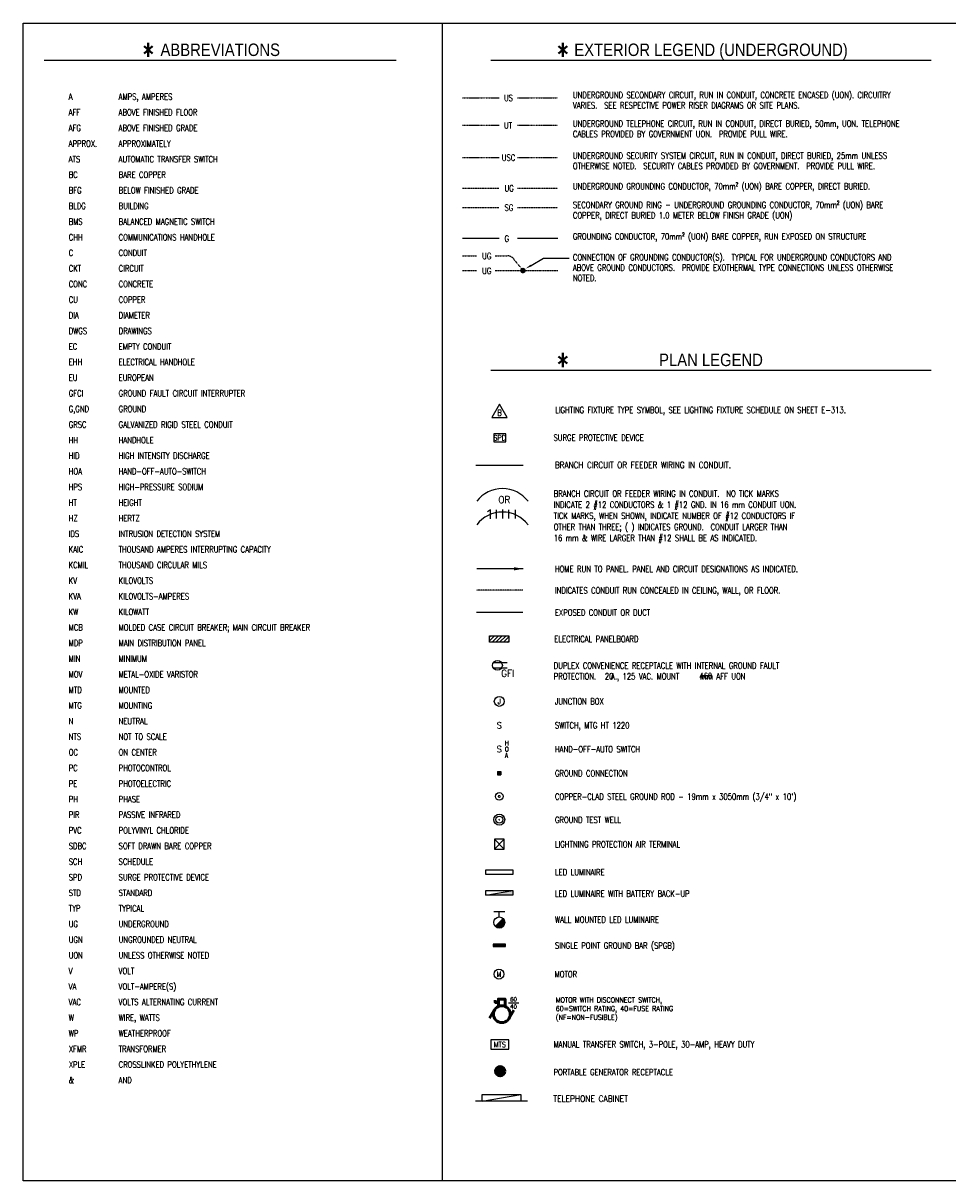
# Paper-space layout 'E-101' of a CAD drawing. Header units: millimetres. Extents: x 26 to 826, y 19 to 575.
# Tile 1 of 2: x 26 to 471, y 19 to 575. Entities that reach past the tile are written whole.
import ezdxf
from ezdxf.enums import TextEntityAlignment as Align

# ---------------------------------------------------------------- set-up
doc = ezdxf.new("R2010")
doc.units = ezdxf.units.MM
for name, pattern in [('DASHED2', [0.375, 0.25, -0.125]), ('LD3', [0.305, 0.26, -0.045]), ('PHANTOM2', [1.25, 0.625, -0.125, 0.125, -0.125, 0.125, -0.125])]:
    doc.linetypes.add(name, pattern=pattern)
for name, color, linetype in [('D-DETL-SYMB', 2, 'Continuous'), ('E-ANNO-TEXT', 3, 'Continuous'), ('E-TEXT', 2, 'Continuous'), ('FENCE', 7, 'Continuous'), ('G-SYMB-LW70', 14, 'Continuous'), ('PARTS2', 3, 'Continuous'), ('TEXT', 2, 'Continuous'), ('TEXT1', 2, 'Continuous'), ('X-PVMT', 1, 'Continuous')]:
    doc.layers.add(name, color=color, linetype=linetype)
for name, color, linetype, lineweight in [('E-ANNO-ATTR', 2, 'Continuous', 25), ('E-POWR-EQPM', 33, 'Continuous', 50), ('E-POWR-TEXT', 2, 'Continuous', 25)]:
    doc.layers.add(name, color=color, linetype=linetype, lineweight=lineweight)
doc.styles.add('ARCHITXT', font='ARCHITXT', dxfattribs={"width": 0.75, "height": 0.125})
doc.styles.add('HELV', font='helv.shx')
doc.styles.add('ROMANS', font='ROMANS.shx', dxfattribs={"width": 0.8})
doc.styles.add('SIMPLEX', font='SIMPLEX.shx', dxfattribs={"width": 0.75, "height": 0.125})
doc.styles.get("Standard").update_dxf_attribs({"font": 'romans.shx', "width": 0.8, "height": 3})
doc.styles.add('STD1', font='romans.shx', dxfattribs={"height": 0.1})

# ---------------------------------------------------------------- blocks, each defined once
blk = doc.blocks.new('AN')
at = {"layer": 'PARTS2'}
blk.add_lwpolyline([(-0.94, -1.62), (2.81, -1.62), (0.94, 1.62)], close=True, dxfattribs=at)
at = {"layer": 'TEXT1', "style": 'ARCHITXT', "width": 0.75}
blk.add_attdef('X', text='', height=1.5, dxfattribs=at).set_placement((0.94, -1.21), align=Align.CENTER)
blk = doc.blocks.new('EP-8')
at = {"const_width": 0.0213}
blk.add_lwpolyline([(-0.018, 0, 1), (0.018, 0, 1)], format="xyb", close=True, dxfattribs=at)
at = {"color": 0, "linetype": 'ByBlock'}
blk.add_circle((0, 0), 0.0725, dxfattribs=at)
at = {"flags": 11}
blk.add_attdef('DEVICE-TAG', text='', height=0.0156, dxfattribs=at).set_placement((-0.141, -0.01), align=Align.CENTER)
at = {"color": 0, "flags": 9}
blk.add_attdef('ATTRIBUTE#1', (0.033, -0.158), '', height=0.125, dxfattribs=at)
blk = doc.blocks.new('EH2200')
at = {"color": 0, "linetype": 'ByBlock', "lineweight": -2, "flags": 128}
blk.add_lwpolyline([(-0.0625, 0.0625), (-0.1225, 0.0625), (-0.1225, 0.1025)], dxfattribs=at)
at = {"color": 0, "linetype": 'ByBlock', "lineweight": -2, "ltscale": 0.5, "flags": 128}
blk.add_lwpolyline([(-0.0625, 0), (0.0625, 0), (0.0625, 0.125), (-0.0625, 0.125)], close=True, dxfattribs=at)
blk = doc.blocks.new('EH2292')
at = {"color": 0, "linetype": 'ByBlock', "lineweight": -2}
blk.add_line((0.171, 0), (0.433, 0), dxfattribs=at)
at = {"color": 0, "linetype": 'ByBlock', "lineweight": -2, "style": 'STD1'}
blk.add_attdef('POLE', text='', height=0.1, dxfattribs=at).set_placement((0.128, -0.041), align=Align.RIGHT)
for tag, p in [('SWITCH', (0.302, 0.04)), ('FUSE', (0.302, -0.146))]:
    blk.add_attdef(tag, text='', height=0.1, dxfattribs=at).set_placement(p, align=Align.CENTER)
blk.add_attdef('NEMA', (0.455, -0.041), '', height=0.1, dxfattribs=at)
blk = doc.blocks.new('EH2201')
at = {"color": 0, "linetype": 'ByBlock', "lineweight": -2}
for p, q in [((-0.142, 0.073), (-0.23, -0.078)), ((0.23, 0.078), (0.142, -0.073))]:
    blk.add_line(p, q, dxfattribs=at)
blk.add_circle((0, 0), 0.16, dxfattribs=at)
at = {"color": 0, "linetype": 'ByBlock', "lineweight": -2, "style": 'STD1'}
blk.add_attdef('HP', text='', height=0.1, dxfattribs=at).set_placement((0, 0), align=Align.MIDDLE)
blk = doc.blocks.new('LTWALMNT')
for p, q in [((-0.062, 0), (0.062, 0)), ((0, -0.062), (0, 0))]:
    blk.add_line(p, q)
blk.add_circle((0, -0.125), 0.0625)
blk = doc.blocks.new('TELEBACK', base_point=(402, 408))
for p, q in [((450, 408), (354, 408)), ((366, 408), (438, 420)), ((366, 420), (438, 420)), ((366, 408), (366, 420)), ((438, 420), (438, 408))]:
    blk.add_line(p, q)
blk = doc.blocks.new('*X54')
at = {"color": 0}
for p, q in [((264, 331.2), (268.8, 336)), ((264, 334.7), (265.3, 336)), ((266.4, 330), (272.4, 336)), ((269.9, 330), (275.9, 336)), ((273.4, 330), (279.4, 336)), ((277, 330), (282, 335)), ((280.5, 330), (282, 331.5))]:
    blk.add_line(p, q, dxfattribs=at)
blk = doc.blocks.new('PNL120', base_point=(273, 336))
for p, q in [((255, 336), (291, 336)), ((255, 324), (255, 336)), ((291, 324), (255, 324)), ((291, 336), (291, 324))]:
    blk.add_line(p, q)
at = {"xscale": 1.999999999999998, "yscale": 1.999999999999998, "zscale": 1.999999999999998}
blk.add_blockref('*X54', (-273, -336), dxfattribs=at)

psp = doc.layouts.new('E-101')

# ---------------------------------------------------------------- hatches: boundary and pattern name
at = {"layer": 'D-DETL-SYMB'}
h = psp.add_hatch(color=256, dxfattribs=at)
h.dxf.hatch_style = 1
h.paths.add_polyline_path([(248.67, 156.15), (261.71, 158.37), (261.71, 156.15)])
h = psp.add_hatch(color=256, dxfattribs=at)
h.dxf.hatch_style = 1
edge = h.paths.add_edge_path()
edge.add_line((253.36, 141.19), (257.02, 144.89))
edge.add_arc((255.19, 143.04), 2.6, -134.6482, 45.3518, ccw=False)
psp.add_hatch(color=256, dxfattribs=at).paths.add_polyline_path([(252.18, 131.5), (258.2, 131.5), (258.2, 132.5), (252.18, 132.5)])
at = {"layer": 'E-POWR-EQPM'}
h = psp.add_hatch(color=256, dxfattribs=at)
h.dxf.hatch_style = 1
h.paths.add_polyline_path([(257.58, 71.55), (254.64, 73.25), (254.64, 69.85)])

# ---------------------------------------------------------------- linework, layer by layer
psp.add_line((252.59, 148.25), (257.79, 148.25))
at = {"layer": 'D-DETL-SYMB', "color": 3, "linetype": 'Continuous'}
for p, q in [((36.55, 557.38), (205.68, 557.38)), ((251.1, 557.38), (462.73, 557.38)), ((251.1, 408.36), (462.73, 408.36))]:
    psp.add_line(p, q, dxfattribs=at)
at = {"layer": 'D-DETL-SYMB', "linetype": 'PHANTOM2', "ltscale": 0.5}
for p, q in [((237.53, 539.32), (255.06, 539.32)), ((263.99, 539.32), (283.25, 539.32)), ((237.53, 526.15), (255.06, 526.15)), ((263.99, 526.15), (283.25, 526.15)), ((237.53, 510.66), (255.06, 510.66)), ((263.99, 510.66), (283.25, 510.66))]:
    psp.add_line(p, q, dxfattribs=at)
at = {"layer": 'D-DETL-SYMB', "linetype": 'DASHED2', "ltscale": 0.5}
for p, q in [((237.53, 495.95), (255.06, 495.95)), ((263.99, 495.95), (283.25, 495.95)), ((237.53, 486.64), (255.06, 486.64)), ((263.99, 486.64), (283.25, 486.64)), ((237.53, 463.37), (244.28, 463.37)), ((253.22, 463.37), (259.1, 463.37)), ((261.95, 462.01), (266.57, 456.28)), ((237.53, 456.28), (244.28, 456.28)), ((253.22, 456.28), (283.25, 456.28)), ((266.54, 302.7), (244.24, 302.7))]:
    psp.add_line(p, q, dxfattribs=at)
at = {"layer": 'D-DETL-SYMB'}
for p, q in [((252.51, 377.84), (252.51, 373.99)), ((258.29, 377.84), (252.51, 377.84)), ((252.51, 373.99), (258.29, 373.99)), ((258.29, 373.99), (258.29, 377.84)), ((243.95, 362.71), (266.65, 362.71)), ((266.65, 312.96), (244.35, 312.96)), ((254.4, 215.53), (255.98, 215.53)), ((254.4, 215.27), (254.66, 215.53)), ((254.4, 215.53), (254.4, 213.94)), ((254.4, 214), (255.92, 215.53)), ((254.4, 214.42), (255.5, 215.53)), ((254.4, 214.84), (255.08, 215.53)), ((254.4, 213.94), (255.98, 213.94)), ((254.76, 213.94), (255.98, 215.17)), ((255.18, 213.94), (255.98, 214.75)), ((255.6, 213.94), (255.98, 214.33)), ((255.98, 215.53), (255.98, 213.94)), ((253.36, 141.19), (257.02, 144.89)), ((251.07, 86.52), (251.07, 82.08)), ((259.73, 86.52), (251.07, 86.52)), ((259.73, 82.08), (259.73, 86.52)), ((251.07, 82.08), (259.73, 82.08))]:
    psp.add_line(p, q, dxfattribs=at)
at = {"layer": 'D-DETL-SYMB', "linetype": 'LD3'}
psp.add_line((266.54, 292.01), (244.24, 292.01), dxfattribs=at)
at = {"layer": 'D-DETL-SYMB', "linetype": 'ByBlock'}
for p, q in [((252.82, 182.97), (257.57, 178.22)), ((257.57, 182.97), (252.82, 178.22))]:
    psp.add_line(p, q, dxfattribs=at)
at = {"layer": 'D-DETL-SYMB', "color": 3}
psp.add_line((255.19, 145.64), (255.19, 148.25), dxfattribs=at)
at = {"layer": 'D-DETL-SYMB'}
for points in [[(251, 337.01), (251, 341.31), (249.58, 340.32)], [(253.72, 341.31), (253.72, 337.11)], [(256.68, 341.38), (256.68, 337.17)], [(259.59, 341.31), (259.59, 337.11)], [(262.8, 341.31), (262.8, 337.11)], [(248.67, 156.15), (261.71, 158.37), (261.71, 156.15), (248.67, 156.15)]]:
    psp.add_lwpolyline(points, dxfattribs=at)
at = {"layer": 'D-DETL-SYMB', "const_width": 0.542}
for points in [[(255.04, 192.39, 0.991981), (255.33, 192.39, 1.040524)], [(255.05, 180.59, 0.991981), (255.34, 180.59, 1.040524)]]:
    psp.add_lwpolyline(points, format="xyb", close=True, dxfattribs=at)
at = {"layer": 'D-DETL-SYMB', "linetype": 'ByBlock'}
psp.add_lwpolyline([(252.82, 178.22), (257.57, 178.22), (257.57, 182.97), (252.82, 182.97)], close=True, dxfattribs=at)
at = {"layer": 'D-DETL-SYMB'}
for points in [[(248.71, 168.27), (261.74, 168.27), (261.74, 166.06), (248.71, 166.06)], [(248.67, 158.37), (261.71, 158.37), (261.71, 156.15), (248.67, 156.15)], [(252.18, 131.5), (258.2, 131.5), (258.2, 132.5), (252.18, 132.5)]]:
    psp.add_lwpolyline(points, close=True, dxfattribs=at)
for centre in [(255.19, 249.24), (255.04, 118.16)]:
    psp.add_circle(centre, 2.38, dxfattribs=at)
at = {"layer": 'D-DETL-SYMB', "linetype": 'ByBlock'}
for radius in [2.63, 1.66]:
    psp.add_circle((255.19, 192.4), radius, dxfattribs=at)
at = {"layer": 'D-DETL-SYMB', "linetype": 'DASHED2', "ltscale": 0.5}
psp.add_arc((259.1, 459.71), 3.66, 38.8676, 90, dxfattribs=at)
at = {"layer": 'D-DETL-SYMB'}
for centre, radius, start, end in [((256.7, 335.97), 15.55, 37.4886, 142.5114), ((256.7, 324.69), 15.55, 37.4886, 142.5114), ((255.19, 143.04), 2.6, 225.3518, 45.3518)]:
    psp.add_arc(centre, radius, start, end, dxfattribs=at)
psp.add_solid([(266.65, 312.96), (262.23, 312.18), (262.23, 313.74)], dxfattribs=at)
at = {"layer": 'Defpoints'}
psp.add_lwpolyline([(26.42, 575.17), (776.41, 575.17), (776.41, 18.83), (26.42, 18.83)], close=True, dxfattribs=at)
at = {"layer": 'E-ANNO-TEXT', "const_width": 0.137}
psp.add_lwpolyline([(322.48, 333.07), (323.59, 331.71), (324.97, 334.39)], dxfattribs=at)
at = {"layer": 'E-POWR-EQPM', "flags": 128}
psp.add_lwpolyline([(257.58, 71.55), (254.64, 73.25), (254.64, 69.85)], close=True, dxfattribs=at)
at = {"layer": 'E-POWR-EQPM'}
psp.add_circle((255.62, 71.5), 2.24, dxfattribs=at)
at = {"layer": 'E-TEXT'}
for p, q in [((259.01, 267.69), (252.31, 267.69)), ((252.31, 265.35), (259.01, 265.35))]:
    psp.add_line(p, q, dxfattribs=at)
psp.add_circle((254.33, 266.52), 2.34, dxfattribs=at)
at = {"layer": 'FENCE', "color": 4, "linetype": 'Continuous'}
for p, q in [((237.53, 471.79), (255.06, 471.79)), ((263.99, 471.79), (283.25, 471.79))]:
    psp.add_line(p, q, dxfattribs=at)
at = {"layer": 'G-SYMB-LW70'}
psp.add_line((227.69, 575.17), (227.69, 18.83), dxfattribs=at)
at = {"layer": 'TEXT', "color": 2}
for p, q in [((270.46, 458.72), (276.48, 462.16)), ((276.48, 462.16), (288.81, 462.16))]:
    psp.add_line(p, q, dxfattribs=at)
at = {"layer": 'TEXT', "const_width": 1.32}
psp.add_lwpolyline([(265.91, 456.28, 1), (267.23, 456.28, 1)], format="xyb", close=True, dxfattribs=at)
at = {"layer": 'TEXT', "color": 2}
psp.add_solid([(270.71, 458.29), (270.22, 459.15), (267.86, 457.23)], dxfattribs=at)

# ---------------------------------------------------------------- block references
at = {"layer": 'D-DETL-SYMB'}
ref = psp.add_blockref('AN', (253.43, 388.84), dxfattribs=dict(at, xscale=2, yscale=2, zscale=2))
ref.add_attrib('X', 'B', dxfattribs={"layer": 'TEXT1', "height": 3, "style": 'SIMPLEX', "width": 0.75}).set_placement((255.31, 386.42), align=Align.CENTER)
for name, p, xscale, yscale, zscale in [('PNL120', (255.14, 280.75), 0.2594696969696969, 0.2594696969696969, 0.2594696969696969), ('EP-8', (255.19, 203.57), 25.39999999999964, 25.39999999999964, 25.39999999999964), ('TELEBACK', (256.26, 57.14), 0.2594696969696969, 0.2594696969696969, 0.2594696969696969)]:
    psp.add_blockref(name, p, dxfattribs=dict(at, xscale=xscale, yscale=yscale, zscale=zscale))
at = {"layer": 'D-DETL-SYMB', "color": 3, "xscale": 41.66666666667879, "yscale": 41.66666666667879, "zscale": 41.66666666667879}
psp.add_blockref('LTWALMNT', (255.19, 148.25), dxfattribs=at)
at = {"layer": 'E-POWR-EQPM', "xscale": 25.4, "yscale": 25.4, "zscale": 25.4}
for name, p in [('EH2200', (256.38, 102.98)), ('EH2201', (256.41, 98.92))]:
    psp.add_blockref(name, p, dxfattribs=at)
at = {"layer": 'E-POWR-TEXT'}
ref = psp.add_blockref('EH2292', (256.29, 104.38), dxfattribs=dict(at, xscale=19.05, yscale=19.05, zscale=19.05))
ref.add_attrib('SWITCH', '60', dxfattribs={"layer": 'E-ANNO-ATTR', "linetype": 'ByBlock', "height": 1.905, "style": 'STD1'}).set_placement((262.04, 105.14), align=Align.CENTER)
ref.add_attrib('FUSE', '40', dxfattribs={"layer": 'E-ANNO-ATTR', "linetype": 'ByBlock', "height": 1.905, "style": 'STD1'}).set_placement((262.04, 101.59), align=Align.CENTER)

# ---------------------------------------------------------------- texts
at = {"layer": 'D-DETL-SYMB', "color": 3, "linetype": 'Continuous', "style": 'HELV', "width": 0.85}
for s, p in [('ABBREVIATIONS', (121.11, 559.38)), ('EXTERIOR LEGEND (UNDERGROUND)', (356.92, 559.38)), ('PLAN LEGEND', (356.92, 410.36))]:
    psp.add_text(s, height=6, dxfattribs=at).set_placement(p, align=Align.CENTER)
at = {"layer": 'D-DETL-SYMB', "width": 0.9}
psp.add_text('OR', height=3.425, dxfattribs=at).set_placement((254.77, 344.5))
at = {"layer": 'D-DETL-SYMB', "style": 'ROMANS', "width": 0.8}
for s, p in [('J', (255.19, 249.24)), ('M', (255.04, 118.16))]:
    psp.add_text(s, height=2.54, dxfattribs=at).set_placement(p, align=Align.MIDDLE_CENTER)
at = {"layer": 'D-DETL-SYMB', "style": 'ROMANS'}
for p in [(255.19, 237.72), (255.19, 226.3)]:
    psp.add_text('S', height=3, dxfattribs=at).set_placement(p, align=Align.MIDDLE)
at = {"layer": 'D-DETL-SYMB', "char_height": 2.25, "width": 22.3352, "attachment_point": 1, "style": 'ROMANS'}
for s, insert in [('H', (257.91, 230.35)), ('A', (257.91, 224.44)), ('O', (257.91, 227.41))]:
    psp.add_mtext(s, dxfattribs=dict(at, insert=insert))
at = {"layer": 'E-ANNO-TEXT', "style": 'ROMANS'}
for s, width, p in [('LIGHTING FIXTURE TYPE SYMBOL, SEE LIGHTING FIXTURE SCHEDULE ON SHEET E-313.', 0.8, (282.05, 387.74)), ('SURGE PROTECTIVE DEVICE', 0.8, (281.25, 374.5)), ('BRANCH CIRCUIT OR FEEDER WIRING IN CONDUIT.  NO TICK MARKS', 0.8, (281.35, 347.59)), ('INDICATE 2 #12 CONDUCTORS & 1 #12 GND. IN 16 mm CONDUIT UON.', 0.8, (281.35, 342.25)), ('TICK MARKS, WHEN SHOWN, INDICATE NUMBER OF #12 CONDUCTORS IF', 0.8, (281.35, 336.92)), ('OTHER THAN THREE; ( ) INDICATES GROUND.  CONDUIT LARGER THAN', 0.8, (281.35, 331.58)), ('16 mm & WIRE LARGER THAN #12 SHALL BE AS INDICATED.', 0.8, (281.35, 326.24)), ('HOME RUN TO PANEL. PANEL AND CIRCUIT DESIGNATIONS AS INDICATED.', 0.8, (281.94, 311.38)), ('INDICATES CONDUIT RUN CONCEALED IN CEILING, WALL, OR FLOOR.', 0.8, (281.94, 301.05)), ('EXPOSED CONDUIT OR DUCT', 0.8, (281.94, 290.44)), ('ELECTRICAL PANELBOARD ', 0.8, (281.64, 277.71)), ('DUPLEX CONVENIENCE RECEPTACLE WITH INTERNAL GROUND FAULT', 0.8, (281.36, 264.96)), ('PROTECTION.   A., 125 VAC. MOUNT    mm AFF UON', 0.8, (281.36, 259.77)), ('JUNCTION BOX', 0.8, (281.94, 247.71)), ('SWITCH, MTG HT 1220', 0.8, (281.94, 236.19)), ('HAND-OFF-AUTO SWITCH', 0.8, (281.94, 224.77)), ('GROUND CONNECTION', 0.8, (281.94, 213.16)), ('COPPER-CLAD STEEL GROUND ROD - 19mm x 3050mm (3/4" x 10\')', 0.8, (281.94, 201.99)), ('GROUND TEST WELL', 0.8, (281.94, 190.81)), ('LIGHTNING PROTECTION AIR TERMINAL', 0.8, (281.94, 179.08)), ('LED LUMINAIRE', 0.8, (281.97, 165.65)), ('LED LUMINAIRE WITH BATTERY BACK-UP', 0.8, (281.94, 155.31)), ('WALL MOUNTED LED LUMINAIRE', 0.8, (281.94, 142.86)), ('SINGLE POINT GROUND BAR (SPGB)', 0.8, (281.94, 130.41)), ('MOTOR', 0.8, (281.79, 116.63)), ('MANUAL TRANSFER SWITCH, 3-POLE, 30-AMP, HEAVY DUTY', 0.8, (281.25, 82.88)), ('PORTABLE GENERATOR RECEPTACLE', 0.8, (281.25, 69.55)), ('TELEPHONE CABINET', 0.875, (281.21, 56.78))]:
    psp.add_text(s, height=3, dxfattribs=dict(at, width=width)).set_placement(p)
at = {"layer": 'E-ANNO-TEXT', "insert": (281.94, 364.32), "char_height": 3, "width": 164.3259, "attachment_point": 1, "style": 'ROMANS'}
psp.add_mtext('{\\W0.85;BRANCH CIRCUIT OR FEEDER WIRING IN CONDUIT. }', dxfattribs=at)
at = {"layer": 'E-ANNO-TEXT', "insert": (282.36, 107.01), "char_height": 2.5, "width": 60.0423, "attachment_point": 1}
psp.add_mtext('MOTOR WITH DISCONNECT SWITCH, 60=SWITCH RATING, 40=FUSE RATING (NF=NON-FUSIBLE)', dxfattribs=at)
at = {"layer": 'E-ANNO-TEXT', "style": 'ROMANS', "width": 0.8}
psp.add_attdef('20', text='20', height=3, dxfattribs=at).set_placement((310.03, 259.79), align=Align.RIGHT)
psp.add_attdef('460', (351.32, 259.93), '18"', height=3, dxfattribs=at)
at = {"layer": 'E-TEXT', "width": 0.9}
psp.add_text('GFI', height=3.425, dxfattribs=at).set_placement((256.13, 261.03))
at = {"layer": 'TEXT', "style": 'ROMANS', "width": 0.8}
for tag, p in [('SPD', (255.4, 375.92)), ('MTS', (255.4, 84.3))]:
    psp.add_attdef(tag, text='', height=2.57, dxfattribs=at).set_placement(p, align=Align.MIDDLE)
at = {"layer": 'TEXT1', "linetype": 'Continuous', "style": 'ROMANS', "width": 0.8}
for p in [(86.55, 553.79), (285.69, 553.79), (285.69, 404.77)]:
    psp.add_text('*', height=12, dxfattribs=at).set_placement(p, align=Align.CENTER)
at = {"layer": 'TEXT1', "insert": (48.31, 541.31), "char_height": 3, "width": 130.5322, "attachment_point": 1, "line_spacing_factor": 1.5, "style": 'ROMANS'}
psp.add_mtext('\\pxt8;A^IAMPS, AMPERES\\PAFF^IABOVE FINISHED FLOOR\\PAFG^IABOVE FINISHED GRADE\\PAPPROX.^IAPPROXIMATELY\\PATS^IAUTOMATIC TRANSFER SWITCH\\PBC^IBARE COPPER\\PBFG^IBELOW FINISHED GRADE\\PBLDG^IBUILDING\\PBMS^IBALANCED MAGNETIC SWITCH\\PCHH ^ICOMMUNICATIONS HANDHOLE\\PC^ICONDUIT\\PCKT^ICIRCUIT\\PCONC^ICONCRETE\\PCU^ICOPPER\\PDIA^IDIAMETER\\PDWGS^IDRAWINGS\\PEC^IEMPTY CONDUIT\\PEHH^IELECTRICAL HANDHOLE\\PEU^IEUROPEAN\\PGFCI^IGROUND FAULT CIRCUIT INTERRUPTER\\PG,GND^IGROUND\\PGRSC^IGALVANIZED RIGID STEEL CONDUIT\\PHH^IHANDHOLE\\PHID^IHIGH INTENSITY DISCHARGE\\PHOA^IHAND-OFF-AUTO-SWITCH     \\PHPS^IHIGH-PRESSURE SODIUM\\PHT^IHEIGHT\\PHZ^IHERTZ\\PIDS ^IINTRUSION DETECTION SYSTEM\\PKAIC^ITHOUSAND AMPERES INTERRUPTING CAPACITY \\PKCMIL^ITHOUSAND CIRCULAR MILS\\PKV^IKILOVOLTS\\PKVA^IKILOVOLTS-AMPERES\\PKW^IKILOWATT\\PMCB^IMOLDED CASE CIRCUIT BREAKER; MAIN CIRCUIT BREAKER\\PMDP^IMAIN DISTRIBUTION PANEL\\PMIN^IMINIMUM\\PMOV^IMETAL-OXIDE VARISTOR\\PMTD^IMOUNTED\\PMTG^IMOUNTING\\PN^INEUTRAL\\PNTS^INOT TO SCALE\\POC^ION CENTER\\PPC^IPHOTOCONTROL\\PPE^IPHOTOELECTRIC\\PPH^IPHASE\\PPIR^IPASSIVE INFRARED\\PPVC ^IPOLYVINYL CHLORIDE\\PSDBC ^ISOFT DRAWN BARE COPPER\\PSCH ^ISCHEDULE\\PSPD^ISURGE PROTECTIVE DEVICE\\PSTD^ISTANDARD\\PTYP^ITYPICAL\\PUG^IUNDERGROUND\\PUGN^IUNGROUNDED NEUTRAL\\PUON^IUNLESS OTHERWISE NOTED\\PV^IVOLT\\PVA^IVOLT-AMPERE(S)\\PVAC^IVOLTS ALTERNATING CURRENT\\PW^IWIRE, WATTS\\PWP^IWEATHERPROOF\\PXFMR^ITRANSFORMER\\PXPLE^ICROSSLINKED POLYETHYLENE \\P&^IAND', dxfattribs=at)
at = {"layer": 'TEXT1', "char_height": 3, "attachment_point": 1, "style": 'ROMANS'}
for s, insert, width in [('UNDERGROUND SECONDARY CIRCUIT, RUN IN CONDUIT, CONCRETE ENCASED (UON). CIRCUITRY VARIES.  SEE RESPECTIVE POWER RISER DIAGRAMS OR SITE PLANS.', (290.58, 542.13), 175.4958), ('UNDERGROUND TELEPHONE CIRCUIT, RUN IN CONDUIT, DIRECT BURIED, 50mm, UON. TELEPHONE CABLES PROVIDED BY GOVERNMENT UON.  PROVIDE PULL WIRE.', (290.58, 528.43), 175.4958), ('UNDERGROUND SECURITY SYSTEM CIRCUIT, RUN IN CONDUIT, DIRECT BURIED, 25mm UNLESS OTHERWISE NOTED.  SECURITY CABLES PROVIDED BY GOVERNMENT.  PROVIDE PULL WIRE.', (290.58, 513), 175.4958), ('UNDERGROUND GROUNDING CONDUCTOR, 70mm² (UON) BARE COPPER, DIRECT BURIED.', (290.58, 498.3), 175.7123), ('SECONDARY GROUND RING - UNDERGROUND GROUNDING CONDUCTOR, 70mm² (UON) BARE COPPER, DIRECT BURIED 1.0 METER BELOW FINISH GRADE (UON)', (290.58, 489.34), 175.7123), ('GROUNDING CONDUCTOR, 70mm² (UON) BARE COPPER, RUN EXPOSED ON STRUCTURE', (290.58, 474.16), 175.9288), ('CONNECTION OF GROUNDING CONDUCTOR(S).  TYPICAL FOR UNDERGROUND CONDUCTORS AND ABOVE GROUND CONDUCTORS.  PROVIDE EXOTHERMAL TYPE CONNECTIONS UNLESS OTHERWISE NOTED.', (290.58, 464.17), 175.9288)]:
    psp.add_mtext(s, dxfattribs=dict(at, insert=insert, width=width))
at = {"layer": 'X-PVMT', "color": 2, "style": 'ROMANS', "width": 0.8}
for s, p in [('US', (257.45, 537.68)), ('UT', (257.45, 524.51)), ('USC', (256.4, 509.02)), ('UG', (257.71, 494.31)), ('SG', (257.71, 485)), ('G', (257.71, 470.15)), ('UG', (246.94, 461.73)), ('UG', (246.94, 454.64))]:
    psp.add_text(s, height=3, dxfattribs=at).set_placement(p)

doc.saveas('drawing.dxf')
